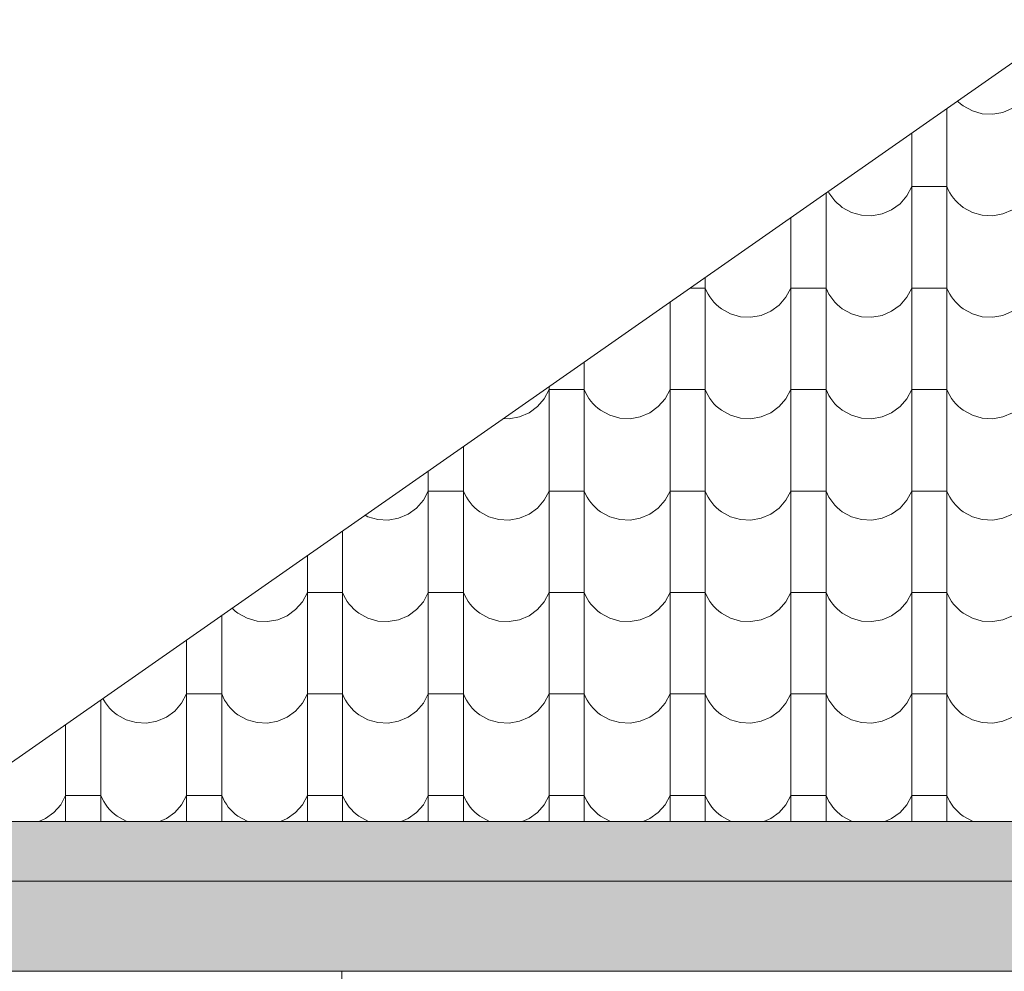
# Model space of a CAD drawing. Header units: millimetres. Extents: x -68772 to 137055, y -73300 to 19650.
# Tile 115 of 212: x 77107 to 78855, y -54217 to -52529. Entities that reach past the tile are written whole.
import ezdxf

# ---------------------------------------------------------------- set-up
doc = ezdxf.new("R2010")
doc.units = ezdxf.units.MM
doc.header["$MEASUREMENT"] = 0
for name, color, linetype, lineweight in [('Nowe_220-A Ściany_Nr_pióra__1', 7, 'Continuous', 18), ('Nowe_440-K Belki_Nr_pióra__1', 7, 'Continuous', 18), ('Nowe_810-G Ogólne_Nr_pióra__1', 7, 'Continuous', 18), ('Nowe_810-G Ogólne_Nr_pióra__26', 13, 'Continuous', 18)]:
    doc.layers.add(name, color=color, linetype=linetype, lineweight=lineweight)

# ---------------------------------------------------------------- blocks, each defined once
blk = doc.blocks.new('*X68')
at = {"layer": 'Nowe_810-G Ogólne_Nr_pióra__26', "color": 13, "linetype": 'Continuous', "lineweight": 18}
for p, q in [((78771.5, -52673.2), (78772.4, -52674.1)), ((78772.4, -52674.1), (78776.9, -52678)), ((78776.9, -52678), (78781.6, -52681.6)), ((78752.7, -52686.3), (78752.7, -52754.6)), ((78781.6, -52681.6), (78797.8, -52690.5)), ((78797.8, -52690.5), (78815.5, -52695.5)), ((78815.5, -52695.5), (78833.9, -52696.4)), ((78833.9, -52696.4), (78852.1, -52693.2)), ((78852.1, -52693.2), (78869.1, -52685.9)), ((78690.3, -52730), (78690.3, -52754.6)), ((78690.3, -52754.6), (78690.3, -52934.7)), ((78752.7, -52754.6), (78752.7, -52934.7)), ((78538.2, -52836.3), (78538.2, -52934.7)), ((78542.2, -52833.5), (78543.4, -52835.6)), ((78543.4, -52835.6), (78546.5, -52840.6)), ((78681.6, -52841.2), (78690.3, -52824.9)), ((78721.5, -52824.9), (78690.3, -52824.9)), ((78752.7, -52824.9), (78721.5, -52824.9)), ((78752.7, -52824.9), (78755.1, -52830.3)), ((78755.1, -52830.3), (78757.9, -52835.6)), ((78757.9, -52835.6), (78761, -52840.6)), ((78546.5, -52840.6), (78550, -52845.4)), ((78550, -52845.4), (78553.8, -52849.9)), ((78553.8, -52849.9), (78557.9, -52854.1)), ((78557.9, -52854.1), (78562.4, -52858)), ((78669.5, -52855.1), (78681.6, -52841.2)), ((78761, -52840.6), (78764.5, -52845.4)), ((78764.5, -52845.4), (78768.3, -52849.9)), ((78768.3, -52849.9), (78772.4, -52854.1)), ((78772.4, -52854.1), (78776.9, -52858)), ((78562.4, -52858), (78567.1, -52861.6)), ((78567.1, -52861.6), (78583.3, -52870.5)), ((78583.3, -52870.5), (78601, -52875.5)), ((78637.6, -52873.2), (78654.6, -52866)), ((78654.6, -52866), (78669.5, -52855.1)), ((78776.9, -52858), (78781.6, -52861.6)), ((78781.6, -52861.6), (78797.8, -52870.5)), ((78797.8, -52870.5), (78815.5, -52875.5)), ((78852.1, -52873.2), (78869.1, -52866)), ((78475.8, -52879.9), (78475.8, -52934.7)), ((78601, -52875.5), (78619.4, -52876.5)), ((78619.4, -52876.5), (78637.6, -52873.2)), ((78815.5, -52875.5), (78833.9, -52876.5)), ((78833.9, -52876.5), (78852.1, -52873.2)), ((78475.8, -52934.7), (78475.8, -53114.7)), ((78538.2, -52934.7), (78538.2, -53114.7)), ((78690.3, -52934.7), (78690.3, -53114.7)), ((78752.7, -52934.7), (78752.7, -53114.7)), ((78323.7, -52986.2), (78323.7, -53114.7)), ((78323.7, -53004.9), (78296.9, -53004.9)), ((78323.7, -53004.9), (78326.1, -53010.4)), ((78326.1, -53010.4), (78328.9, -53015.6)), ((78467.1, -53021.2), (78475.8, -53004.9)), ((78507, -53004.9), (78475.8, -53004.9)), ((78538.2, -53004.9), (78507, -53004.9)), ((78538.2, -53004.9), (78540.6, -53010.4)), ((78540.6, -53010.4), (78543.4, -53015.6)), ((78681.6, -53021.2), (78690.3, -53004.9)), ((78721.5, -53004.9), (78690.3, -53004.9)), ((78752.7, -53004.9), (78721.5, -53004.9)), ((78752.7, -53004.9), (78755.1, -53010.4)), ((78755.1, -53010.4), (78757.9, -53015.6)), ((78328.9, -53015.6), (78332, -53020.6)), ((78332, -53020.6), (78335.5, -53025.4)), ((78335.5, -53025.4), (78339.3, -53029.9)), ((78455, -53035.2), (78467.1, -53021.2)), ((78543.4, -53015.6), (78546.5, -53020.6)), ((78546.5, -53020.6), (78550, -53025.4)), ((78550, -53025.4), (78553.8, -53029.9)), ((78669.5, -53035.2), (78681.6, -53021.2)), ((78757.9, -53015.6), (78761, -53020.6)), ((78761, -53020.6), (78764.5, -53025.4)), ((78764.5, -53025.4), (78768.3, -53029.9)), ((78261.3, -53029.9), (78261.3, -53114.7)), ((78339.3, -53029.9), (78343.4, -53034.2)), ((78343.4, -53034.2), (78347.9, -53038.1)), ((78347.9, -53038.1), (78352.6, -53041.7)), ((78352.6, -53041.7), (78368.8, -53050.6)), ((78423.1, -53053.3), (78440.1, -53046)), ((78440.1, -53046), (78455, -53035.2)), ((78553.8, -53029.9), (78557.9, -53034.2)), ((78557.9, -53034.2), (78562.4, -53038.1)), ((78562.4, -53038.1), (78567.1, -53041.7)), ((78567.1, -53041.7), (78583.3, -53050.6)), ((78637.6, -53053.3), (78654.6, -53046)), ((78654.6, -53046), (78669.5, -53035.2)), ((78768.3, -53029.9), (78772.4, -53034.2)), ((78772.4, -53034.2), (78776.9, -53038.1)), ((78776.9, -53038.1), (78781.6, -53041.7)), ((78781.6, -53041.7), (78797.8, -53050.6)), ((78852.1, -53053.3), (78869.1, -53046)), ((78368.8, -53050.6), (78386.5, -53055.6)), ((78386.5, -53055.6), (78404.9, -53056.5)), ((78404.9, -53056.5), (78423.1, -53053.3)), ((78583.3, -53050.6), (78601, -53055.6)), ((78601, -53055.6), (78619.4, -53056.5)), ((78619.4, -53056.5), (78637.6, -53053.3)), ((78797.8, -53050.6), (78815.5, -53055.6)), ((78815.5, -53055.6), (78833.9, -53056.5)), ((78833.9, -53056.5), (78852.1, -53053.3)), ((78261.3, -53114.7), (78261.3, -53294.8)), ((78323.7, -53114.7), (78323.7, -53294.8)), ((78475.8, -53114.7), (78475.8, -53294.8)), ((78538.2, -53114.7), (78538.2, -53294.8)), ((78690.3, -53114.7), (78690.3, -53294.8)), ((78752.7, -53114.7), (78752.7, -53294.8)), ((78109.2, -53136.2), (78109.2, -53294.8)), ((78038.1, -53201.3), (78046.8, -53185)), ((78046.8, -53179.8), (78046.8, -53294.8)), ((78078, -53185), (78046.8, -53185)), ((78109.2, -53185), (78078, -53185)), ((78109.2, -53185), (78111.6, -53190.4)), ((78252.6, -53201.3), (78261.3, -53185)), ((78292.5, -53185), (78261.3, -53185)), ((78323.7, -53185), (78292.5, -53185)), ((78323.7, -53185), (78326.1, -53190.4)), ((78467.1, -53201.3), (78475.8, -53185)), ((78507, -53185), (78475.8, -53185)), ((78538.2, -53185), (78507, -53185)), ((78538.2, -53185), (78540.6, -53190.4)), ((78681.6, -53201.3), (78690.3, -53185)), ((78721.5, -53185), (78690.3, -53185)), ((78752.7, -53185), (78721.5, -53185)), ((78752.7, -53185), (78755.1, -53190.4)), ((78026, -53215.2), (78038.1, -53201.3)), ((78111.6, -53190.4), (78114.4, -53195.7)), ((78114.4, -53195.7), (78117.5, -53200.7)), ((78117.5, -53200.7), (78121, -53205.5)), ((78240.5, -53215.2), (78252.6, -53201.3)), ((78326.1, -53190.4), (78328.9, -53195.7)), ((78328.9, -53195.7), (78332, -53200.7)), ((78332, -53200.7), (78335.5, -53205.5)), ((78455, -53215.2), (78467.1, -53201.3)), ((78540.6, -53190.4), (78543.4, -53195.7)), ((78543.4, -53195.7), (78546.5, -53200.7)), ((78546.5, -53200.7), (78550, -53205.5)), ((78669.5, -53215.2), (78681.6, -53201.3)), ((78755.1, -53190.4), (78757.9, -53195.7)), ((78757.9, -53195.7), (78761, -53200.7)), ((78761, -53200.7), (78764.5, -53205.5)), ((78011.1, -53226.1), (78026, -53215.2)), ((78121, -53205.5), (78124.8, -53210)), ((78124.8, -53210), (78128.9, -53214.2)), ((78128.9, -53214.2), (78133.4, -53218.1)), ((78133.4, -53218.1), (78138.1, -53221.7)), ((78225.6, -53226.1), (78240.5, -53215.2)), ((78335.5, -53205.5), (78339.3, -53210)), ((78339.3, -53210), (78343.4, -53214.2)), ((78343.4, -53214.2), (78347.9, -53218.1)), ((78347.9, -53218.1), (78352.6, -53221.7)), ((78440.1, -53226.1), (78455, -53215.2)), ((78550, -53205.5), (78553.8, -53210)), ((78553.8, -53210), (78557.9, -53214.2)), ((78557.9, -53214.2), (78562.4, -53218.1)), ((78562.4, -53218.1), (78567.1, -53221.7)), ((78654.6, -53226.1), (78669.5, -53215.2)), ((78764.5, -53205.5), (78768.3, -53210)), ((78768.3, -53210), (78772.4, -53214.2)), ((78772.4, -53214.2), (78776.9, -53218.1)), ((78776.9, -53218.1), (78781.6, -53221.7)), ((77966.3, -53236.1), (77975.9, -53236.6)), ((77975.9, -53236.6), (77994.1, -53233.3)), ((77994.1, -53233.3), (78011.1, -53226.1)), ((78138.1, -53221.7), (78154.3, -53230.6)), ((78154.3, -53230.6), (78172, -53235.6)), ((78172, -53235.6), (78190.4, -53236.6)), ((78190.4, -53236.6), (78208.6, -53233.3)), ((78208.6, -53233.3), (78225.6, -53226.1)), ((78352.6, -53221.7), (78368.8, -53230.6)), ((78368.8, -53230.6), (78386.5, -53235.6)), ((78386.5, -53235.6), (78404.9, -53236.6)), ((78404.9, -53236.6), (78423.1, -53233.3)), ((78423.1, -53233.3), (78440.1, -53226.1)), ((78567.1, -53221.7), (78583.3, -53230.6)), ((78583.3, -53230.6), (78601, -53235.6)), ((78601, -53235.6), (78619.4, -53236.6)), ((78619.4, -53236.6), (78637.6, -53233.3)), ((78637.6, -53233.3), (78654.6, -53226.1)), ((78781.6, -53221.7), (78797.8, -53230.6)), ((78797.8, -53230.6), (78815.5, -53235.6)), ((78815.5, -53235.6), (78833.9, -53236.6)), ((78833.9, -53236.6), (78852.1, -53233.3)), ((78852.1, -53233.3), (78869.1, -53226.1)), ((77894.7, -53286.1), (77894.7, -53294.8)), ((77894.7, -53294.8), (77894.7, -53474.8)), ((78046.8, -53294.8), (78046.8, -53474.8)), ((78109.2, -53294.8), (78109.2, -53474.8)), ((78261.3, -53294.8), (78261.3, -53474.8)), ((78323.7, -53294.8), (78323.7, -53474.8)), ((78475.8, -53294.8), (78475.8, -53474.8)), ((78538.2, -53294.8), (78538.2, -53474.8)), ((78690.3, -53294.8), (78690.3, -53474.8)), ((78752.7, -53294.8), (78752.7, -53474.8)), ((77832.3, -53329.7), (77832.3, -53474.8)), ((77823.6, -53381.3), (77832.3, -53365)), ((77863.5, -53365), (77832.3, -53365)), ((77894.7, -53365), (77863.5, -53365)), ((77894.7, -53365), (77897.1, -53370.5)), ((77897.1, -53370.5), (77899.9, -53375.7)), ((77899.9, -53375.7), (77903, -53380.7)), ((78038.1, -53381.3), (78046.8, -53365)), ((78078, -53365), (78046.8, -53365)), ((78109.2, -53365), (78078, -53365)), ((78109.2, -53365), (78111.6, -53370.5)), ((78111.6, -53370.5), (78114.4, -53375.7)), ((78114.4, -53375.7), (78117.5, -53380.7)), ((78252.6, -53381.3), (78261.3, -53365)), ((78292.5, -53365), (78261.3, -53365)), ((78323.7, -53365), (78292.5, -53365)), ((78323.7, -53365), (78326.1, -53370.5)), ((78326.1, -53370.5), (78328.9, -53375.7)), ((78328.9, -53375.7), (78332, -53380.7)), ((78467.1, -53381.3), (78475.8, -53365)), ((78507, -53365), (78475.8, -53365)), ((78538.2, -53365), (78507, -53365)), ((78538.2, -53365), (78540.6, -53370.5)), ((78540.6, -53370.5), (78543.4, -53375.7)), ((78543.4, -53375.7), (78546.5, -53380.7)), ((78681.6, -53381.3), (78690.3, -53365)), ((78721.5, -53365), (78690.3, -53365)), ((78752.7, -53365), (78721.5, -53365)), ((78752.7, -53365), (78755.1, -53370.5)), ((78755.1, -53370.5), (78757.9, -53375.7)), ((78757.9, -53375.7), (78761, -53380.7)), ((77796.6, -53406.1), (77811.5, -53395.3)), ((77811.5, -53395.3), (77823.6, -53381.3)), ((77903, -53380.7), (77906.5, -53385.5)), ((77906.5, -53385.5), (77910.3, -53390)), ((77910.3, -53390), (77914.4, -53394.3)), ((77914.4, -53394.3), (77918.9, -53398.2)), ((78011.1, -53406.1), (78026, -53395.3)), ((78026, -53395.3), (78038.1, -53381.3)), ((78117.5, -53380.7), (78121, -53385.5)), ((78121, -53385.5), (78124.8, -53390)), ((78124.8, -53390), (78128.9, -53394.3)), ((78128.9, -53394.3), (78133.4, -53398.2)), ((78225.6, -53406.1), (78240.5, -53395.3)), ((78240.5, -53395.3), (78252.6, -53381.3)), ((78332, -53380.7), (78335.5, -53385.5)), ((78335.5, -53385.5), (78339.3, -53390)), ((78339.3, -53390), (78343.4, -53394.3)), ((78343.4, -53394.3), (78347.9, -53398.2)), ((78440.1, -53406.1), (78455, -53395.3)), ((78455, -53395.3), (78467.1, -53381.3)), ((78546.5, -53380.7), (78550, -53385.5)), ((78550, -53385.5), (78553.8, -53390)), ((78553.8, -53390), (78557.9, -53394.3)), ((78557.9, -53394.3), (78562.4, -53398.2)), ((78654.6, -53406.1), (78669.5, -53395.3)), ((78669.5, -53395.3), (78681.6, -53381.3)), ((78761, -53380.7), (78764.5, -53385.5)), ((78764.5, -53385.5), (78768.3, -53390)), ((78768.3, -53390), (78772.4, -53394.3)), ((78772.4, -53394.3), (78776.9, -53398.2)), ((77720.4, -53408), (77725.3, -53410.7)), ((77725.3, -53410.7), (77743, -53415.7)), ((77779.6, -53413.4), (77796.6, -53406.1)), ((77918.9, -53398.2), (77923.6, -53401.8)), ((77923.6, -53401.8), (77939.8, -53410.7)), ((77939.8, -53410.7), (77957.5, -53415.7)), ((77994.1, -53413.4), (78011.1, -53406.1)), ((78133.4, -53398.2), (78138.1, -53401.8)), ((78138.1, -53401.8), (78154.3, -53410.7)), ((78154.3, -53410.7), (78172, -53415.7)), ((78208.6, -53413.4), (78225.6, -53406.1)), ((78347.9, -53398.2), (78352.6, -53401.8)), ((78352.6, -53401.8), (78368.8, -53410.7)), ((78368.8, -53410.7), (78386.5, -53415.7)), ((78423.1, -53413.4), (78440.1, -53406.1)), ((78562.4, -53398.2), (78567.1, -53401.8)), ((78567.1, -53401.8), (78583.3, -53410.7)), ((78583.3, -53410.7), (78601, -53415.7)), ((78637.6, -53413.4), (78654.6, -53406.1)), ((78776.9, -53398.2), (78781.6, -53401.8)), ((78781.6, -53401.8), (78797.8, -53410.7)), ((78797.8, -53410.7), (78815.5, -53415.7)), ((78852.1, -53413.4), (78869.1, -53406.1)), ((77743, -53415.7), (77761.4, -53416.6)), ((77761.4, -53416.6), (77779.6, -53413.4)), ((77957.5, -53415.7), (77975.9, -53416.6)), ((77975.9, -53416.6), (77994.1, -53413.4)), ((78172, -53415.7), (78190.4, -53416.6)), ((78190.4, -53416.6), (78208.6, -53413.4)), ((78386.5, -53415.7), (78404.9, -53416.6)), ((78404.9, -53416.6), (78423.1, -53413.4)), ((78601, -53415.7), (78619.4, -53416.6)), ((78619.4, -53416.6), (78637.6, -53413.4)), ((78815.5, -53415.7), (78833.9, -53416.6)), ((78833.9, -53416.6), (78852.1, -53413.4)), ((77680.2, -53436), (77680.2, -53474.8)), ((77617.8, -53479.7), (77617.8, -53654.9)), ((77680.2, -53474.8), (77680.2, -53654.9)), ((77832.3, -53474.8), (77832.3, -53654.9)), ((77894.7, -53474.8), (77894.7, -53654.9)), ((78046.8, -53474.8), (78046.8, -53654.9)), ((78109.2, -53474.8), (78109.2, -53654.9)), ((78261.3, -53474.8), (78261.3, -53654.9)), ((78323.7, -53474.8), (78323.7, -53654.9)), ((78475.8, -53474.8), (78475.8, -53654.9)), ((78538.2, -53474.8), (78538.2, -53654.9)), ((78690.3, -53474.8), (78690.3, -53654.9)), ((78752.7, -53474.8), (78752.7, -53654.9)), ((77609.1, -53561.4), (77617.8, -53545.1)), ((77649, -53545.1), (77617.8, -53545.1)), ((77680.2, -53545.1), (77649, -53545.1)), ((77680.2, -53545.1), (77682.6, -53550.5)), ((77682.6, -53550.5), (77685.4, -53555.8)), ((77823.6, -53561.4), (77832.3, -53545.1)), ((77863.5, -53545.1), (77832.3, -53545.1)), ((77894.7, -53545.1), (77863.5, -53545.1)), ((77894.7, -53545.1), (77897.1, -53550.5)), ((77897.1, -53550.5), (77899.9, -53555.8)), ((78038.1, -53561.4), (78046.8, -53545.1)), ((78078, -53545.1), (78046.8, -53545.1)), ((78109.2, -53545.1), (78078, -53545.1)), ((78109.2, -53545.1), (78111.6, -53550.5)), ((78111.6, -53550.5), (78114.4, -53555.8)), ((78252.6, -53561.4), (78261.3, -53545.1)), ((78292.5, -53545.1), (78261.3, -53545.1)), ((78323.7, -53545.1), (78292.5, -53545.1)), ((78323.7, -53545.1), (78326.1, -53550.5)), ((78326.1, -53550.5), (78328.9, -53555.8)), ((78467.1, -53561.4), (78475.8, -53545.1)), ((78507, -53545.1), (78475.8, -53545.1)), ((78538.2, -53545.1), (78507, -53545.1)), ((78538.2, -53545.1), (78540.6, -53550.5)), ((78540.6, -53550.5), (78543.4, -53555.8)), ((78681.6, -53561.4), (78690.3, -53545.1)), ((78721.5, -53545.1), (78690.3, -53545.1)), ((78752.7, -53545.1), (78721.5, -53545.1)), ((78752.7, -53545.1), (78755.1, -53550.5)), ((78755.1, -53550.5), (78757.9, -53555.8)), ((77597, -53575.3), (77609.1, -53561.4)), ((77685.4, -53555.8), (77688.5, -53560.8)), ((77688.5, -53560.8), (77692, -53565.6)), ((77692, -53565.6), (77695.8, -53570.1)), ((77695.8, -53570.1), (77699.9, -53574.3)), ((77811.5, -53575.3), (77823.6, -53561.4)), ((77899.9, -53555.8), (77903, -53560.8)), ((77903, -53560.8), (77906.5, -53565.6)), ((77906.5, -53565.6), (77910.3, -53570.1)), ((77910.3, -53570.1), (77914.4, -53574.3)), ((78026, -53575.3), (78038.1, -53561.4)), ((78114.4, -53555.8), (78117.5, -53560.8)), ((78117.5, -53560.8), (78121, -53565.6)), ((78121, -53565.6), (78124.8, -53570.1)), ((78124.8, -53570.1), (78128.9, -53574.3)), ((78240.5, -53575.3), (78252.6, -53561.4)), ((78328.9, -53555.8), (78332, -53560.8)), ((78332, -53560.8), (78335.5, -53565.6)), ((78335.5, -53565.6), (78339.3, -53570.1)), ((78339.3, -53570.1), (78343.4, -53574.3)), ((78455, -53575.3), (78467.1, -53561.4)), ((78543.4, -53555.8), (78546.5, -53560.8)), ((78546.5, -53560.8), (78550, -53565.6)), ((78550, -53565.6), (78553.8, -53570.1)), ((78553.8, -53570.1), (78557.9, -53574.3)), ((78669.5, -53575.3), (78681.6, -53561.4)), ((78757.9, -53555.8), (78761, -53560.8)), ((78761, -53560.8), (78764.5, -53565.6)), ((78764.5, -53565.6), (78768.3, -53570.1)), ((78768.3, -53570.1), (78772.4, -53574.3)), ((77465.7, -53586), (77465.7, -53654.9)), ((77484.2, -53573.1), (77485.4, -53574.3)), ((77485.4, -53574.3), (77489.9, -53578.2)), ((77489.9, -53578.2), (77494.6, -53581.8)), ((77494.6, -53581.8), (77510.8, -53590.7)), ((77565.1, -53593.4), (77582.1, -53586.2)), ((77582.1, -53586.2), (77597, -53575.3)), ((77699.9, -53574.3), (77704.4, -53578.2)), ((77704.4, -53578.2), (77709.1, -53581.8)), ((77709.1, -53581.8), (77725.3, -53590.7)), ((77779.6, -53593.4), (77796.6, -53586.2)), ((77796.6, -53586.2), (77811.5, -53575.3)), ((77914.4, -53574.3), (77918.9, -53578.2)), ((77918.9, -53578.2), (77923.6, -53581.8)), ((77923.6, -53581.8), (77939.8, -53590.7)), ((77994.1, -53593.4), (78011.1, -53586.2)), ((78011.1, -53586.2), (78026, -53575.3)), ((78128.9, -53574.3), (78133.4, -53578.2)), ((78133.4, -53578.2), (78138.1, -53581.8)), ((78138.1, -53581.8), (78154.3, -53590.7)), ((78208.6, -53593.4), (78225.6, -53586.2)), ((78225.6, -53586.2), (78240.5, -53575.3)), ((78343.4, -53574.3), (78347.9, -53578.2)), ((78347.9, -53578.2), (78352.6, -53581.8)), ((78352.6, -53581.8), (78368.8, -53590.7)), ((78423.1, -53593.4), (78440.1, -53586.2)), ((78440.1, -53586.2), (78455, -53575.3)), ((78557.9, -53574.3), (78562.4, -53578.2)), ((78562.4, -53578.2), (78567.1, -53581.8)), ((78567.1, -53581.8), (78583.3, -53590.7)), ((78637.6, -53593.4), (78654.6, -53586.2)), ((78654.6, -53586.2), (78669.5, -53575.3)), ((78772.4, -53574.3), (78776.9, -53578.2)), ((78776.9, -53578.2), (78781.6, -53581.8)), ((78781.6, -53581.8), (78797.8, -53590.7)), ((78852.1, -53593.4), (78869.1, -53586.2)), ((77510.8, -53590.7), (77528.5, -53595.7)), ((77528.5, -53595.7), (77546.9, -53596.7)), ((77546.9, -53596.7), (77565.1, -53593.4)), ((77725.3, -53590.7), (77743, -53595.7)), ((77743, -53595.7), (77761.4, -53596.7)), ((77761.4, -53596.7), (77779.6, -53593.4)), ((77939.8, -53590.7), (77957.5, -53595.7)), ((77957.5, -53595.7), (77975.9, -53596.7)), ((77975.9, -53596.7), (77994.1, -53593.4)), ((78154.3, -53590.7), (78172, -53595.7)), ((78172, -53595.7), (78190.4, -53596.7)), ((78190.4, -53596.7), (78208.6, -53593.4)), ((78368.8, -53590.7), (78386.5, -53595.7)), ((78386.5, -53595.7), (78404.9, -53596.7)), ((78404.9, -53596.7), (78423.1, -53593.4)), ((78583.3, -53590.7), (78601, -53595.7)), ((78601, -53595.7), (78619.4, -53596.7)), ((78619.4, -53596.7), (78637.6, -53593.4)), ((78797.8, -53590.7), (78815.5, -53595.7)), ((78815.5, -53595.7), (78833.9, -53596.7)), ((78833.9, -53596.7), (78852.1, -53593.4)), ((77403.3, -53629.6), (77403.3, -53654.9)), ((77403.3, -53654.9), (77403.3, -53834.9)), ((77465.7, -53654.9), (77465.7, -53834.9)), ((77617.8, -53654.9), (77617.8, -53834.9)), ((77680.2, -53654.9), (77680.2, -53834.9)), ((77832.3, -53654.9), (77832.3, -53834.9)), ((77894.7, -53654.9), (77894.7, -53834.9)), ((78046.8, -53654.9), (78046.8, -53834.9)), ((78109.2, -53654.9), (78109.2, -53834.9)), ((78261.3, -53654.9), (78261.3, -53834.9)), ((78323.7, -53654.9), (78323.7, -53834.9)), ((78475.8, -53654.9), (78475.8, -53834.9)), ((78538.2, -53654.9), (78538.2, -53834.9)), ((78690.3, -53654.9), (78690.3, -53834.9)), ((78752.7, -53654.9), (78752.7, -53834.9)), ((77394.6, -53741.4), (77403.3, -53725.1)), ((77434.5, -53725.1), (77403.3, -53725.1)), ((77465.7, -53725.1), (77434.5, -53725.1)), ((77465.7, -53725.1), (77468.1, -53730.6)), ((77609.1, -53741.4), (77617.8, -53725.1)), ((77649, -53725.1), (77617.8, -53725.1)), ((77680.2, -53725.1), (77649, -53725.1)), ((77680.2, -53725.1), (77682.6, -53730.6)), ((77823.6, -53741.4), (77832.3, -53725.1)), ((77863.5, -53725.1), (77832.3, -53725.1)), ((77894.7, -53725.1), (77863.5, -53725.1)), ((77894.7, -53725.1), (77897.1, -53730.6)), ((78038.1, -53741.4), (78046.8, -53725.1)), ((78078, -53725.1), (78046.8, -53725.1)), ((78109.2, -53725.1), (78078, -53725.1)), ((78109.2, -53725.1), (78111.6, -53730.6)), ((78252.6, -53741.4), (78261.3, -53725.1)), ((78292.5, -53725.1), (78261.3, -53725.1)), ((78323.7, -53725.1), (78292.5, -53725.1)), ((78323.7, -53725.1), (78326.1, -53730.6)), ((78467.1, -53741.4), (78475.8, -53725.1)), ((78507, -53725.1), (78475.8, -53725.1)), ((78538.2, -53725.1), (78507, -53725.1)), ((78538.2, -53725.1), (78540.6, -53730.6)), ((78681.6, -53741.4), (78690.3, -53725.1)), ((78721.5, -53725.1), (78690.3, -53725.1)), ((78752.7, -53725.1), (78721.5, -53725.1)), ((78752.7, -53725.1), (78755.1, -53730.6)), ((77251.2, -53735.9), (77251.2, -53834.9)), ((77255, -53733.3), (77256.4, -53735.8)), ((77256.4, -53735.8), (77259.5, -53740.8)), ((77259.5, -53740.8), (77263, -53745.6)), ((77382.5, -53755.4), (77394.6, -53741.4)), ((77468.1, -53730.6), (77470.9, -53735.8)), ((77470.9, -53735.8), (77474, -53740.8)), ((77474, -53740.8), (77477.5, -53745.6)), ((77597, -53755.4), (77609.1, -53741.4)), ((77682.6, -53730.6), (77685.4, -53735.8)), ((77685.4, -53735.8), (77688.5, -53740.8)), ((77688.5, -53740.8), (77692, -53745.6)), ((77811.5, -53755.4), (77823.6, -53741.4)), ((77897.1, -53730.6), (77899.9, -53735.8)), ((77899.9, -53735.8), (77903, -53740.8)), ((77903, -53740.8), (77906.5, -53745.6)), ((78026, -53755.4), (78038.1, -53741.4)), ((78111.6, -53730.6), (78114.4, -53735.8)), ((78114.4, -53735.8), (78117.5, -53740.8)), ((78117.5, -53740.8), (78121, -53745.6)), ((78240.5, -53755.4), (78252.6, -53741.4)), ((78326.1, -53730.6), (78328.9, -53735.8)), ((78328.9, -53735.8), (78332, -53740.8)), ((78332, -53740.8), (78335.5, -53745.6)), ((78455, -53755.4), (78467.1, -53741.4)), ((78540.6, -53730.6), (78543.4, -53735.8)), ((78543.4, -53735.8), (78546.5, -53740.8)), ((78546.5, -53740.8), (78550, -53745.6)), ((78669.5, -53755.4), (78681.6, -53741.4)), ((78755.1, -53730.6), (78757.9, -53735.8)), ((78757.9, -53735.8), (78761, -53740.8)), ((78761, -53740.8), (78764.5, -53745.6)), ((77263, -53745.6), (77266.8, -53750.1)), ((77266.8, -53750.1), (77270.9, -53754.4)), ((77270.9, -53754.4), (77275.4, -53758.3)), ((77275.4, -53758.3), (77280.1, -53761.9)), ((77280.1, -53761.9), (77296.3, -53770.8)), ((77367.6, -53766.2), (77382.5, -53755.4)), ((77477.5, -53745.6), (77481.3, -53750.1)), ((77481.3, -53750.1), (77485.4, -53754.4)), ((77485.4, -53754.4), (77489.9, -53758.3)), ((77489.9, -53758.3), (77494.6, -53761.9)), ((77494.6, -53761.9), (77510.8, -53770.8)), ((77582.1, -53766.2), (77597, -53755.4)), ((77692, -53745.6), (77695.8, -53750.1)), ((77695.8, -53750.1), (77699.9, -53754.4)), ((77699.9, -53754.4), (77704.4, -53758.3)), ((77704.4, -53758.3), (77709.1, -53761.9)), ((77709.1, -53761.9), (77725.3, -53770.8)), ((77796.6, -53766.2), (77811.5, -53755.4)), ((77906.5, -53745.6), (77910.3, -53750.1)), ((77910.3, -53750.1), (77914.4, -53754.4)), ((77914.4, -53754.4), (77918.9, -53758.3)), ((77918.9, -53758.3), (77923.6, -53761.9)), ((77923.6, -53761.9), (77939.8, -53770.8)), ((78011.1, -53766.2), (78026, -53755.4)), ((78121, -53745.6), (78124.8, -53750.1)), ((78124.8, -53750.1), (78128.9, -53754.4)), ((78128.9, -53754.4), (78133.4, -53758.3)), ((78133.4, -53758.3), (78138.1, -53761.9)), ((78138.1, -53761.9), (78154.3, -53770.8)), ((78225.6, -53766.2), (78240.5, -53755.4)), ((78335.5, -53745.6), (78339.3, -53750.1)), ((78339.3, -53750.1), (78343.4, -53754.4)), ((78343.4, -53754.4), (78347.9, -53758.3)), ((78347.9, -53758.3), (78352.6, -53761.9)), ((78352.6, -53761.9), (78368.8, -53770.8)), ((78440.1, -53766.2), (78455, -53755.4)), ((78550, -53745.6), (78553.8, -53750.1)), ((78553.8, -53750.1), (78557.9, -53754.4)), ((78557.9, -53754.4), (78562.4, -53758.3)), ((78562.4, -53758.3), (78567.1, -53761.9)), ((78567.1, -53761.9), (78583.3, -53770.8)), ((78654.6, -53766.2), (78669.5, -53755.4)), ((78764.5, -53745.6), (78768.3, -53750.1)), ((78768.3, -53750.1), (78772.4, -53754.4)), ((78772.4, -53754.4), (78776.9, -53758.3)), ((78776.9, -53758.3), (78781.6, -53761.9)), ((78781.6, -53761.9), (78797.8, -53770.8)), ((77188.8, -53779.6), (77188.8, -53834.9)), ((77296.3, -53770.8), (77314, -53775.8)), ((77314, -53775.8), (77332.4, -53776.7)), ((77332.4, -53776.7), (77350.6, -53773.5)), ((77350.6, -53773.5), (77367.6, -53766.2)), ((77510.8, -53770.8), (77528.5, -53775.8)), ((77528.5, -53775.8), (77546.9, -53776.7)), ((77546.9, -53776.7), (77565.1, -53773.5)), ((77565.1, -53773.5), (77582.1, -53766.2)), ((77725.3, -53770.8), (77743, -53775.8)), ((77743, -53775.8), (77761.4, -53776.7)), ((77761.4, -53776.7), (77779.6, -53773.5)), ((77779.6, -53773.5), (77796.6, -53766.2)), ((77939.8, -53770.8), (77957.5, -53775.8)), ((77957.5, -53775.8), (77975.9, -53776.7)), ((77975.9, -53776.7), (77994.1, -53773.5)), ((77994.1, -53773.5), (78011.1, -53766.2)), ((78154.3, -53770.8), (78172, -53775.8)), ((78172, -53775.8), (78190.4, -53776.7)), ((78190.4, -53776.7), (78208.6, -53773.5)), ((78208.6, -53773.5), (78225.6, -53766.2)), ((78368.8, -53770.8), (78386.5, -53775.8)), ((78386.5, -53775.8), (78404.9, -53776.7)), ((78404.9, -53776.7), (78423.1, -53773.5)), ((78423.1, -53773.5), (78440.1, -53766.2)), ((78583.3, -53770.8), (78601, -53775.8)), ((78601, -53775.8), (78619.4, -53776.7)), ((78619.4, -53776.7), (78637.6, -53773.5)), ((78637.6, -53773.5), (78654.6, -53766.2)), ((78797.8, -53770.8), (78815.5, -53775.8)), ((78815.5, -53775.8), (78833.9, -53776.7)), ((78833.9, -53776.7), (78852.1, -53773.5)), ((78852.1, -53773.5), (78869.1, -53766.2)), ((77188.8, -53834.9), (77188.8, -53951.5)), ((77251.2, -53834.9), (77251.2, -53951.5)), ((77403.3, -53834.9), (77403.3, -53951.5)), ((77465.7, -53834.9), (77465.7, -53951.5)), ((77617.8, -53834.9), (77617.8, -53951.5)), ((77680.2, -53834.9), (77680.2, -53951.5)), ((77832.3, -53834.9), (77832.3, -53951.5)), ((77894.7, -53834.9), (77894.7, -53951.5)), ((78046.8, -53834.9), (78046.8, -53951.5)), ((78109.2, -53834.9), (78109.2, -53951.5)), ((78261.3, -53834.9), (78261.3, -53951.5)), ((78323.7, -53834.9), (78323.7, -53951.5)), ((78475.8, -53834.9), (78475.8, -53951.5)), ((78538.2, -53834.9), (78538.2, -53951.5)), ((78690.3, -53834.9), (78690.3, -53951.5)), ((78752.7, -53834.9), (78752.7, -53951.5)), ((77180.1, -53921.5), (77188.8, -53905.2)), ((77220, -53905.2), (77188.8, -53905.2)), ((77251.2, -53905.2), (77220, -53905.2)), ((77251.2, -53905.2), (77253.6, -53910.6)), ((77253.6, -53910.6), (77256.4, -53915.9)), ((77256.4, -53915.9), (77259.5, -53920.9)), ((77394.6, -53921.5), (77403.3, -53905.2)), ((77434.5, -53905.2), (77403.3, -53905.2)), ((77465.7, -53905.2), (77434.5, -53905.2)), ((77465.7, -53905.2), (77468.1, -53910.6)), ((77468.1, -53910.6), (77470.9, -53915.9)), ((77470.9, -53915.9), (77474, -53920.9)), ((77609.1, -53921.5), (77617.8, -53905.2)), ((77649, -53905.2), (77617.8, -53905.2)), ((77680.2, -53905.2), (77649, -53905.2)), ((77680.2, -53905.2), (77682.6, -53910.6)), ((77682.6, -53910.6), (77685.4, -53915.9)), ((77685.4, -53915.9), (77688.5, -53920.9)), ((77823.6, -53921.5), (77832.3, -53905.2)), ((77863.5, -53905.2), (77832.3, -53905.2)), ((77894.7, -53905.2), (77863.5, -53905.2)), ((77894.7, -53905.2), (77897.1, -53910.6)), ((77897.1, -53910.6), (77899.9, -53915.9)), ((77899.9, -53915.9), (77903, -53920.9)), ((78038.1, -53921.5), (78046.8, -53905.2)), ((78078, -53905.2), (78046.8, -53905.2)), ((78109.2, -53905.2), (78078, -53905.2)), ((78109.2, -53905.2), (78111.6, -53910.6)), ((78111.6, -53910.6), (78114.4, -53915.9)), ((78114.4, -53915.9), (78117.5, -53920.9)), ((78252.6, -53921.5), (78261.3, -53905.2)), ((78292.5, -53905.2), (78261.3, -53905.2)), ((78323.7, -53905.2), (78292.5, -53905.2)), ((78323.7, -53905.2), (78326.1, -53910.6)), ((78326.1, -53910.6), (78328.9, -53915.9)), ((78328.9, -53915.9), (78332, -53920.9)), ((78467.1, -53921.5), (78475.8, -53905.2)), ((78507, -53905.2), (78475.8, -53905.2)), ((78538.2, -53905.2), (78507, -53905.2)), ((78538.2, -53905.2), (78540.6, -53910.6)), ((78540.6, -53910.6), (78543.4, -53915.9)), ((78543.4, -53915.9), (78546.5, -53920.9)), ((78681.6, -53921.5), (78690.3, -53905.2)), ((78721.5, -53905.2), (78690.3, -53905.2)), ((78752.7, -53905.2), (78721.5, -53905.2)), ((78752.7, -53905.2), (78755.1, -53910.6)), ((78755.1, -53910.6), (78757.9, -53915.9)), ((78757.9, -53915.9), (78761, -53920.9)), ((77153.1, -53946.3), (77168, -53935.4)), ((77168, -53935.4), (77180.1, -53921.5)), ((77259.5, -53920.9), (77263, -53925.7)), ((77263, -53925.7), (77266.8, -53930.2)), ((77266.8, -53930.2), (77270.9, -53934.4)), ((77270.9, -53934.4), (77275.4, -53938.3)), ((77367.6, -53946.3), (77382.5, -53935.4)), ((77382.5, -53935.4), (77394.6, -53921.5)), ((77474, -53920.9), (77477.5, -53925.7)), ((77477.5, -53925.7), (77481.3, -53930.2)), ((77481.3, -53930.2), (77485.4, -53934.4)), ((77485.4, -53934.4), (77489.9, -53938.3)), ((77582.1, -53946.3), (77597, -53935.4)), ((77597, -53935.4), (77609.1, -53921.5)), ((77688.5, -53920.9), (77692, -53925.7)), ((77692, -53925.7), (77695.8, -53930.2)), ((77695.8, -53930.2), (77699.9, -53934.4)), ((77699.9, -53934.4), (77704.4, -53938.3)), ((77796.6, -53946.3), (77811.5, -53935.4)), ((77811.5, -53935.4), (77823.6, -53921.5)), ((77903, -53920.9), (77906.5, -53925.7)), ((77906.5, -53925.7), (77910.3, -53930.2)), ((77910.3, -53930.2), (77914.4, -53934.4)), ((77914.4, -53934.4), (77918.9, -53938.3)), ((78011.1, -53946.3), (78026, -53935.4)), ((78026, -53935.4), (78038.1, -53921.5)), ((78117.5, -53920.9), (78121, -53925.7)), ((78121, -53925.7), (78124.8, -53930.2)), ((78124.8, -53930.2), (78128.9, -53934.4)), ((78128.9, -53934.4), (78133.4, -53938.3)), ((78225.6, -53946.3), (78240.5, -53935.4)), ((78240.5, -53935.4), (78252.6, -53921.5)), ((78332, -53920.9), (78335.5, -53925.7)), ((78335.5, -53925.7), (78339.3, -53930.2)), ((78339.3, -53930.2), (78343.4, -53934.4)), ((78343.4, -53934.4), (78347.9, -53938.3)), ((78440.1, -53946.3), (78455, -53935.4)), ((78455, -53935.4), (78467.1, -53921.5)), ((78546.5, -53920.9), (78550, -53925.7)), ((78550, -53925.7), (78553.8, -53930.2)), ((78553.8, -53930.2), (78557.9, -53934.4)), ((78557.9, -53934.4), (78562.4, -53938.3)), ((78654.6, -53946.3), (78669.5, -53935.4)), ((78669.5, -53935.4), (78681.6, -53921.5)), ((78761, -53920.9), (78764.5, -53925.7)), ((78764.5, -53925.7), (78768.3, -53930.2)), ((78768.3, -53930.2), (78772.4, -53934.4)), ((78772.4, -53934.4), (78776.9, -53938.3)), ((77141, -53951.5), (77153.1, -53946.3)), ((77275.4, -53938.3), (77280.1, -53941.9)), ((77280.1, -53941.9), (77296.3, -53950.8)), ((77296.3, -53950.8), (77298.5, -53951.5)), ((77355.5, -53951.5), (77367.6, -53946.3)), ((77489.9, -53938.3), (77494.6, -53941.9)), ((77494.6, -53941.9), (77510.8, -53950.8)), ((77510.8, -53950.8), (77513, -53951.5)), ((77570, -53951.5), (77582.1, -53946.3)), ((77704.4, -53938.3), (77709.1, -53941.9)), ((77709.1, -53941.9), (77725.3, -53950.8)), ((77725.3, -53950.8), (77727.5, -53951.5)), ((77784.5, -53951.5), (77796.6, -53946.3)), ((77918.9, -53938.3), (77923.6, -53941.9)), ((77923.6, -53941.9), (77939.8, -53950.8)), ((77939.8, -53950.8), (77942, -53951.5)), ((77999, -53951.5), (78011.1, -53946.3)), ((78133.4, -53938.3), (78138.1, -53941.9)), ((78138.1, -53941.9), (78154.3, -53950.8)), ((78154.3, -53950.8), (78156.5, -53951.5)), ((78213.5, -53951.5), (78225.6, -53946.3)), ((78347.9, -53938.3), (78352.6, -53941.9)), ((78352.6, -53941.9), (78368.8, -53950.8)), ((78368.8, -53950.8), (78371, -53951.5)), ((78428, -53951.5), (78440.1, -53946.3)), ((78562.4, -53938.3), (78567.1, -53941.9)), ((78567.1, -53941.9), (78583.3, -53950.8)), ((78583.3, -53950.8), (78585.5, -53951.5)), ((78642.5, -53951.5), (78654.6, -53946.3)), ((78776.9, -53938.3), (78781.6, -53941.9)), ((78781.6, -53941.9), (78797.8, -53950.8)), ((78797.8, -53950.8), (78800, -53951.5))]:
    blk.add_line(p, q, dxfattribs=at)
blk = doc.blocks.new('Wypełnienie_12', base_point=(0, 2000))
at = {"layer": 'Nowe_810-G Ogólne_Nr_pióra__1', "color": 7, "linetype": 'Continuous', "lineweight": 18}
for p, q in [((76942.9, -53951.5), (78978.3, -52528.6)), ((90349.9, -53951.5), (76942.9, -53951.5))]:
    blk.add_line(p, q, dxfattribs=at)
at = {"layer": 'Nowe_810-G Ogólne_Nr_pióra__26', "color": 13, "linetype": 'Continuous', "lineweight": 18}
blk.add_blockref('*X68', (0, 0), dxfattribs=at)

msp = doc.modelspace()

# ---------------------------------------------------------------- hatches: boundary and pattern name
at = {"layer": 'Nowe_810-G Ogólne_Nr_pióra__26', "linetype": 'Continuous', "lineweight": 18}
for points in [[(76942.9, -53951.5), (90351.2, -53951.5), (90351.2, -54057.4), (76942.9, -54057.4)], [(64119.1, -54057.4), (68131.1, -54057.4), (68213.9, -54115.4), (68363.9, -54084.9), (68370.2, -54057.3), (68562.5, -54057.4), (68568.4, -54084.9), (68714.8, -54114.7), (68797.2, -54057.4), (90278.7, -54057.4), (90278.7, -54217.2), (64119.1, -54217.2)]]:
    msp.add_hatch(color=13, dxfattribs=at).paths.add_polyline_path(points)

# ---------------------------------------------------------------- linework, layer by layer
at = {"layer": 'Nowe_220-A Ściany_Nr_pióra__1', "color": 7, "linetype": 'Continuous', "lineweight": 18}
msp.add_line((77678.7, -54217.2), (77678.7, -57825.8), dxfattribs=at)
at = {"layer": 'Nowe_440-K Belki_Nr_pióra__1', "color": 7, "linetype": 'Continuous', "lineweight": 18}
msp.add_line((76931.1, -53951.5), (90351.2, -53951.5), dxfattribs=at)
at = {"layer": 'Nowe_810-G Ogólne_Nr_pióra__1', "color": 7, "linetype": 'Continuous', "lineweight": 18, "flags": 128}
for points in [[(76942.9, -53951.5), (90351.2, -53951.5), (90351.2, -54057.4), (76942.9, -54057.4)], [(64119.1, -54057.4), (68131.1, -54057.4), (68213.9, -54115.4), (68363.9, -54084.9), (68370.2, -54057.3), (68562.5, -54057.4), (68568.4, -54084.9), (68714.8, -54114.7), (68797.2, -54057.4), (90278.7, -54057.4), (90278.7, -54217.2), (64119.1, -54217.2)]]:
    msp.add_lwpolyline(points, close=True, dxfattribs=at)

# ---------------------------------------------------------------- block references
at = {"layer": 'Nowe_810-G Ogólne_Nr_pióra__26', "color": 13, "linetype": 'Continuous', "lineweight": 18}
msp.add_blockref('Wypełnienie_12', (0, 2000), dxfattribs=at)

doc.saveas('drawing.dxf')
